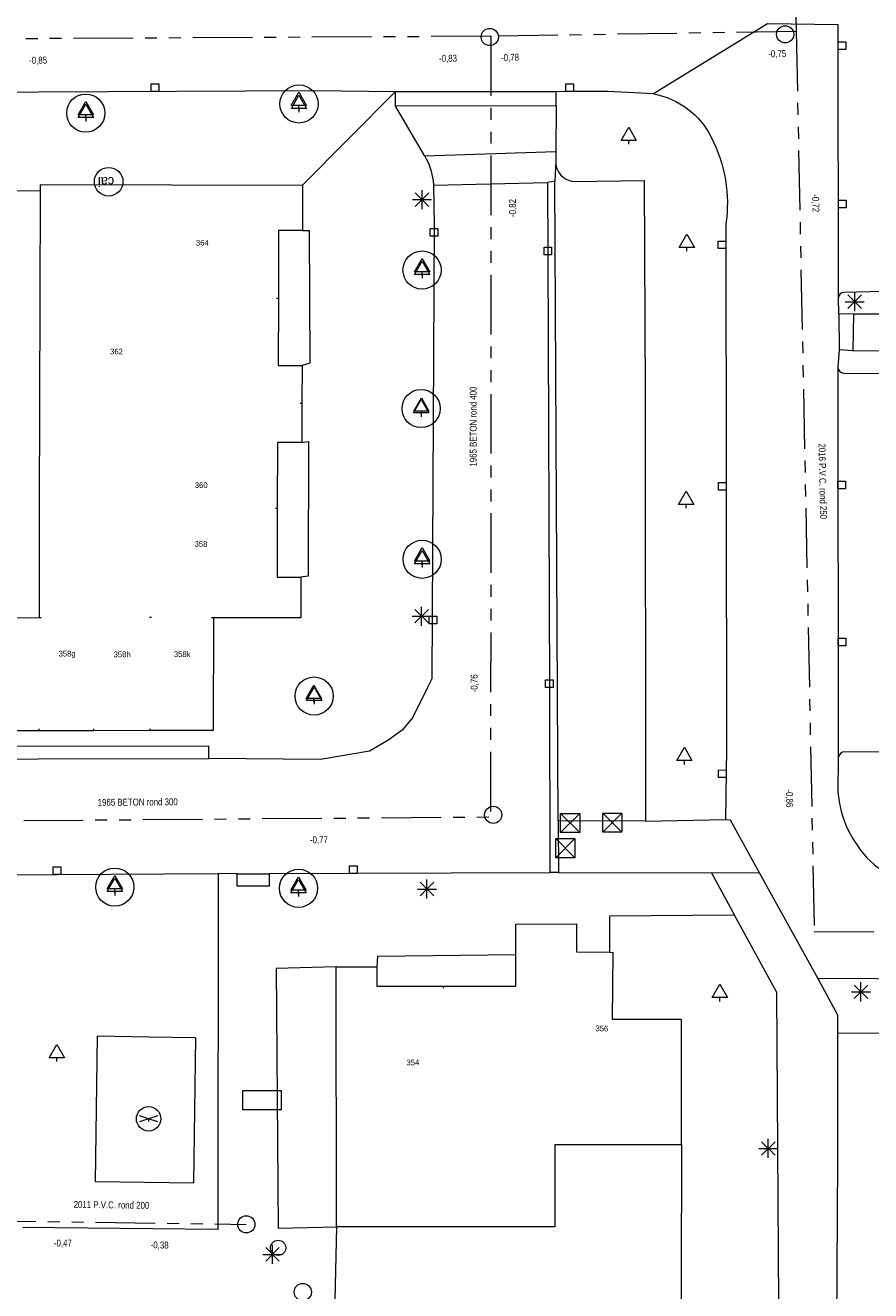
# Model space of a CAD drawing. Header units: millimetres. Extents: x 812 to 183790, y 13 to 580968.
# Tile 244 of 256: x 182697 to 182742, y 580863 to 580929. Entities that reach past the tile are written whole.
import ezdxf

# ---------------------------------------------------------------- set-up
doc = ezdxf.new("R2010")
doc.units = ezdxf.units.MM
doc.header["$LTSCALE"] = 5
for name, pattern in [('DGN1', [336.0003, 0, -336.0003]), ('DGN2', [448.0004, 224.0002, -224.0002]), ('PHANTOM2', [1.25, 0.625, -0.125, 0.125, -0.125, 0.125, -0.125])]:
    doc.linetypes.add(name, pattern=pattern)
for name, color, linetype, lineweight in [('000 BOB begin', 252, 'Continuous', 13), ('000 BOB eind', 252, 'Continuous', 13), ('000 Specificaties_S', 252, 'Continuous', 13), ('046 GEMENGD STELSEL', 252, 'PHANTOM2', 0), ('afsluitpaal', 252, 'Continuous', 9), ('bank', 252, 'Continuous', 9), ('beheer openbare ruimte groenbeheer', 252, 'Continuous', 9), ('beheer openbare ruimte wegbeheer', 252, 'Continuous', 9), ('boom', 252, 'Continuous', 9), ('boomspiegelpunt', 7, 'Continuous', 0), ('brandkraan -put', 252, 'Continuous', 9), ('cai-kast', 252, 'Continuous', 9), ('Hek overige scheiding', 252, 'Continuous', 9), ('hoofdgebouw', 252, 'Continuous', 9), ('huisnummerreeks BGT', 252, 'Continuous', 9), ('inspectie- rioolput', 252, 'Continuous', 9), ('kant verharding', 252, 'Continuous', 9), ('kolk', 252, 'Continuous', 9), ('lichtmast', 252, 'Continuous', 9)]:
    doc.layers.add(name, color=color, linetype=linetype, lineweight=lineweight)
for name, color, linetype, lineweight, true_color in [('dakrand', 1, 'Continuous', 0, 0xff0000), ('scheidingsmuur', 1, 'DGN1', 13, 0xff0000), ('speelvoorziening', 7, 'Continuous', 0, 0xe17000)]:
    doc.layers.add(name, color=color, linetype=linetype, lineweight=lineweight, true_color=true_color)
doc.styles.add('Arial Narrow', font='Arial Narrow.shx')
doc.styles.add('Styledgn000', font='dgn000.shx')

# ---------------------------------------------------------------- blocks, each defined once
blk = doc.blocks.new('BOOM24')
at = {"layer": 'boom', "color": 251, "linetype": 'Continuous', "lineweight": 0, "true_color": 0x696969}
blk.add_line((0, -0.433), (0, -0.233), dxfattribs=at)
at = {"layer": 'boom', "color": 251, "linetype": 'Continuous', "lineweight": 0, "true_color": 0x696969, "flags": 128}
blk.add_lwpolyline([(-0.4, -0.233), (0, 0.467), (0.4, -0.233), (-0.4, -0.233)], dxfattribs=at)
blk = doc.blocks.new('BOOM37')
at = {"layer": 'boom', "color": 251, "linetype": 'Continuous', "lineweight": 0, "true_color": 0x696969}
blk.add_line((0, -0.433), (0, -0.233), dxfattribs=at)
at = {"layer": 'boom', "color": 251, "linetype": 'Continuous', "lineweight": 0, "true_color": 0x696969, "flags": 128}
blk.add_lwpolyline([(-0.4, -0.233), (0, 0.467), (0.4, -0.233), (-0.4, -0.233)], dxfattribs=at)
blk = doc.blocks.new('SKOLK81')
at = {"layer": 'kolk', "color": 251, "linetype": 'Continuous', "lineweight": 0, "true_color": 0x696969, "flags": 128}
blk.add_lwpolyline([(-0.2, 0.4), (0.2, 0.4), (0.2, 0), (-0.2, 0), (-0.2, 0.4)], dxfattribs=at)
blk = doc.blocks.new('LANTP69')
at = {"layer": 'lichtmast', "color": 251, "linetype": 'Continuous', "lineweight": 0, "true_color": 0x696969}
for p, q in [((-0.5, 0), (0.5, 0.001)), ((0.354, -0.354), (-0.354, 0.354)), ((-0.354, -0.354), (0.354, 0.354)), ((0, -0.5), (0, 0.5))]:
    blk.add_line(p, q, dxfattribs=at)
blk = doc.blocks.new('SKOLK228')
at = {"layer": 'kolk', "color": 251, "linetype": 'Continuous', "lineweight": 0, "true_color": 0x696969, "flags": 128}
blk.add_lwpolyline([(-0.2, 0.4), (0.2, 0.4), (0.2, 0), (-0.2, 0), (-0.2, 0.4)], dxfattribs=at)
blk = doc.blocks.new('BRANDK11')
at = {"layer": 'brandkraan -put', "color": 251, "linetype": 'Continuous', "lineweight": 0, "true_color": 0x696969}
blk.add_circle((0, 0), 0.4, dxfattribs=at)
blk = doc.blocks.new('BOOM129')
at = {"layer": 'boom', "color": 251, "linetype": 'Continuous', "lineweight": 0, "true_color": 0x696969}
blk.add_line((0, -0.433), (0, -0.233), dxfattribs=at)
at = {"layer": 'boom', "color": 251, "linetype": 'Continuous', "lineweight": 0, "true_color": 0x696969, "flags": 128}
blk.add_lwpolyline([(-0.4, -0.233), (0, 0.467), (0.4, -0.233), (-0.4, -0.233)], dxfattribs=at)
blk = doc.blocks.new('BOOMKR29')
at = {"layer": 'boomspiegelpunt', "color": 251, "linetype": 'Continuous', "lineweight": 0, "true_color": 0x696969, "flags": 128}
for points in [[(-0.4, -0.233), (0, 0.467), (0.4, -0.233), (-0.4, -0.233)], [(0, -0.233), (0, -0.433)]]:
    blk.add_lwpolyline(points, dxfattribs=at)
at = {"layer": 'boomspiegelpunt', "color": 251, "linetype": 'Continuous', "lineweight": 0, "true_color": 0x696969}
blk.add_circle((0, 0), 1, dxfattribs=at)
blk = doc.blocks.new('SKOLK276')
at = {"layer": 'kolk', "color": 251, "linetype": 'Continuous', "lineweight": 0, "true_color": 0x696969, "flags": 128}
blk.add_lwpolyline([(-0.2, 0.4), (0.2, 0.4), (0.2, 0), (-0.2, 0), (-0.2, 0.4)], dxfattribs=at)
blk = doc.blocks.new('SPEEL3')
at = {"layer": 'speelvoorziening', "color": 251, "linetype": 'Continuous', "lineweight": 0, "true_color": 0x696969}
for p, q in [((0, 0), (-0.481, 0.16)), ((0, 0), (-0.481, -0.16)), ((0.481, 0.16), (0, 0)), ((0, 0), (0, -0.139)), ((0.481, -0.16), (0, 0))]:
    blk.add_line(p, q, dxfattribs=at)
blk.add_circle((0, 0), 0.641, dxfattribs=at)
blk = doc.blocks.new('BOOM193')
at = {"layer": 'boom', "color": 251, "linetype": 'Continuous', "lineweight": 0, "true_color": 0x696969}
blk.add_line((0, -0.433), (0, -0.233), dxfattribs=at)
at = {"layer": 'boom', "color": 251, "linetype": 'Continuous', "lineweight": 0, "true_color": 0x696969, "flags": 128}
blk.add_lwpolyline([(-0.4, -0.233), (0, 0.467), (0.4, -0.233), (-0.4, -0.233)], dxfattribs=at)
blk = doc.blocks.new('BOOM208')
at = {"layer": 'boom', "color": 251, "linetype": 'Continuous', "lineweight": 0, "true_color": 0x696969}
blk.add_line((0, -0.433), (0, -0.233), dxfattribs=at)
at = {"layer": 'boom', "color": 251, "linetype": 'Continuous', "lineweight": 0, "true_color": 0x696969, "flags": 128}
blk.add_lwpolyline([(-0.4, -0.233), (0, 0.467), (0.4, -0.233), (-0.4, -0.233)], dxfattribs=at)
blk = doc.blocks.new('BOOM239')
at = {"layer": 'boom', "color": 251, "linetype": 'Continuous', "lineweight": 0, "true_color": 0x696969}
blk.add_line((0, -0.433), (0, -0.233), dxfattribs=at)
at = {"layer": 'boom', "color": 251, "linetype": 'Continuous', "lineweight": 0, "true_color": 0x696969, "flags": 128}
blk.add_lwpolyline([(-0.4, -0.233), (0, 0.467), (0.4, -0.233), (-0.4, -0.233)], dxfattribs=at)
blk = doc.blocks.new('SKOLK318')
at = {"layer": 'kolk', "color": 251, "linetype": 'Continuous', "lineweight": 0, "true_color": 0x696969, "flags": 128}
blk.add_lwpolyline([(-0.2, 0.4), (0.2, 0.4), (0.2, 0), (-0.2, 0), (-0.2, 0.4)], dxfattribs=at)
blk = doc.blocks.new('SKOLK332')
at = {"layer": 'kolk', "color": 251, "linetype": 'Continuous', "lineweight": 0, "true_color": 0x696969, "flags": 128}
blk.add_lwpolyline([(0.4, 0.2), (0.4, -0.2), (0, -0.2), (0, 0.2), (0.4, 0.2)], dxfattribs=at)
blk = doc.blocks.new('SKOLK400')
at = {"layer": 'kolk', "color": 251, "linetype": 'Continuous', "lineweight": 0, "true_color": 0x696969, "flags": 128}
blk.add_lwpolyline([(0.4, 0.2), (0.4, -0.2), (0, -0.2), (0, 0.2), (0.4, 0.2)], dxfattribs=at)
blk = doc.blocks.new('BOOMKR54')
at = {"layer": 'boomspiegelpunt', "color": 251, "linetype": 'Continuous', "lineweight": 0, "true_color": 0x696969, "flags": 128}
for points in [[(-0.4, -0.233), (0, 0.467), (0.4, -0.233), (-0.4, -0.233)], [(0, -0.233), (0, -0.433)]]:
    blk.add_lwpolyline(points, dxfattribs=at)
at = {"layer": 'boomspiegelpunt', "color": 251, "linetype": 'Continuous', "lineweight": 0, "true_color": 0x696969}
blk.add_circle((0, 0), 1, dxfattribs=at)
blk = doc.blocks.new('ZBANK24')
at = {"layer": 'bank', "color": 251, "linetype": 'Continuous', "lineweight": 0, "true_color": 0x696969}
for p, q in [((-1, 0.5), (1, 0.5)), ((-1, -0.5), (-1, 0.5)), ((1, 0.5), (1, -0.5))]:
    blk.add_line(p, q, dxfattribs=at)
at = {"layer": 'bank', "color": 251, "linetype": 'DGN2', "lineweight": 0, "true_color": 0x696969}
blk.add_line((1, -0.5), (-1, -0.5), dxfattribs=at)
blk = doc.blocks.new('LANTP234')
at = {"layer": 'lichtmast', "color": 251, "linetype": 'Continuous', "lineweight": 0, "true_color": 0x696969}
for p, q in [((-0.5, 0), (0.5, 0.001)), ((0.354, -0.354), (-0.354, 0.354)), ((-0.354, -0.354), (0.354, 0.354)), ((0, -0.5), (0, 0.5))]:
    blk.add_line(p, q, dxfattribs=at)
blk = doc.blocks.new('BOOM402')
at = {"layer": 'boom', "color": 251, "linetype": 'Continuous', "lineweight": 0, "true_color": 0x696969}
blk.add_line((0, -0.433), (0, -0.233), dxfattribs=at)
at = {"layer": 'boom', "color": 251, "linetype": 'Continuous', "lineweight": 0, "true_color": 0x696969, "flags": 128}
blk.add_lwpolyline([(-0.4, -0.233), (0, 0.467), (0.4, -0.233), (-0.4, -0.233)], dxfattribs=at)
blk = doc.blocks.new('SKOLK560')
at = {"layer": 'kolk', "color": 251, "linetype": 'Continuous', "lineweight": 0, "true_color": 0x696969, "flags": 128}
blk.add_lwpolyline([(-0.2, 0.4), (0.2, 0.4), (0.2, 0), (-0.2, 0), (-0.2, 0.4)], dxfattribs=at)
blk = doc.blocks.new('SKOLK564')
at = {"layer": 'kolk', "color": 251, "linetype": 'Continuous', "lineweight": 0, "true_color": 0x696969, "flags": 128}
blk.add_lwpolyline([(0.403, 0.195), (0.397, -0.205), (-0.003, -0.2), (0.003, 0.2), (0.403, 0.195)], dxfattribs=at)
blk = doc.blocks.new('BOOM420')
at = {"layer": 'boom', "color": 251, "linetype": 'Continuous', "lineweight": 0, "true_color": 0x696969}
blk.add_line((0, -0.433), (0, -0.233), dxfattribs=at)
at = {"layer": 'boom', "color": 251, "linetype": 'Continuous', "lineweight": 0, "true_color": 0x696969, "flags": 128}
blk.add_lwpolyline([(-0.4, -0.233), (0, 0.467), (0.4, -0.233), (-0.4, -0.233)], dxfattribs=at)
blk = doc.blocks.new('BOOM456')
at = {"layer": 'boom', "color": 251, "linetype": 'Continuous', "lineweight": 0, "true_color": 0x696969}
blk.add_line((0, -0.433), (0, -0.233), dxfattribs=at)
at = {"layer": 'boom', "color": 251, "linetype": 'Continuous', "lineweight": 0, "true_color": 0x696969, "flags": 128}
blk.add_lwpolyline([(-0.4, -0.233), (0, 0.467), (0.4, -0.233), (-0.4, -0.233)], dxfattribs=at)
blk = doc.blocks.new('BOOM473')
at = {"layer": 'boom', "color": 251, "linetype": 'Continuous', "lineweight": 0, "true_color": 0x696969}
blk.add_line((0, -0.433), (0, -0.233), dxfattribs=at)
at = {"layer": 'boom', "color": 251, "linetype": 'Continuous', "lineweight": 0, "true_color": 0x696969, "flags": 128}
blk.add_lwpolyline([(-0.4, -0.233), (0, 0.467), (0.4, -0.233), (-0.4, -0.233)], dxfattribs=at)
blk = doc.blocks.new('SKOLK732')
at = {"layer": 'kolk', "color": 251, "linetype": 'Continuous', "lineweight": 0, "true_color": 0x696969, "flags": 128}
blk.add_lwpolyline([(0.4, 0.2), (0.4, -0.2), (0, -0.2), (0, 0.2), (0.4, 0.2)], dxfattribs=at)
blk = doc.blocks.new('RIOOLP281')
at = {"layer": 'inspectie- rioolput', "color": 251, "linetype": 'Continuous', "lineweight": 0, "true_color": 0x696969}
blk.add_circle((0, 0), 0.9, dxfattribs=at)
blk = doc.blocks.new('LANTP341')
at = {"layer": 'lichtmast', "color": 251, "linetype": 'Continuous', "lineweight": 0, "true_color": 0x696969}
for p, q in [((-0.5, 0), (0.5, 0.001)), ((0.354, -0.354), (-0.354, 0.354)), ((-0.354, -0.354), (0.354, 0.354)), ((0, -0.5), (0, 0.5))]:
    blk.add_line(p, q, dxfattribs=at)
blk = doc.blocks.new('BOOM561')
at = {"layer": 'boom', "color": 251, "linetype": 'Continuous', "lineweight": 0, "true_color": 0x696969}
blk.add_line((0, -0.433), (0, -0.233), dxfattribs=at)
at = {"layer": 'boom', "color": 251, "linetype": 'Continuous', "lineweight": 0, "true_color": 0x696969, "flags": 128}
blk.add_lwpolyline([(-0.4, -0.233), (0, 0.467), (0.4, -0.233), (-0.4, -0.233)], dxfattribs=at)
blk = doc.blocks.new('BOOMKR87')
at = {"layer": 'boomspiegelpunt', "color": 251, "linetype": 'Continuous', "lineweight": 0, "true_color": 0x696969, "flags": 128}
for points in [[(-0.4, -0.233), (0, 0.467), (0.4, -0.233), (-0.4, -0.233)], [(0, -0.233), (0, -0.433)]]:
    blk.add_lwpolyline(points, dxfattribs=at)
at = {"layer": 'boomspiegelpunt', "color": 251, "linetype": 'Continuous', "lineweight": 0, "true_color": 0x696969}
blk.add_circle((0, 0), 1, dxfattribs=at)
blk = doc.blocks.new('HINDER206')
at = {"layer": 'afsluitpaal', "color": 251, "linetype": 'Continuous', "lineweight": 0, "true_color": 0x696969}
for p, q in [((-0.5, 0.5), (0.5, -0.5)), ((0.5, 0.5), (-0.5, -0.5))]:
    blk.add_line(p, q, dxfattribs=at)
at = {"layer": 'afsluitpaal', "color": 251, "linetype": 'Continuous', "lineweight": 0, "true_color": 0x696969, "flags": 128}
blk.add_lwpolyline([(-0.5, 0.5), (0.5, 0.5), (0.5, -0.5), (-0.5, -0.5), (-0.5, 0.5)], dxfattribs=at)
blk = doc.blocks.new('BOOMKR93')
at = {"layer": 'boomspiegelpunt', "color": 251, "linetype": 'Continuous', "lineweight": 0, "true_color": 0x696969, "flags": 128}
for points in [[(-0.4, -0.233), (0, 0.467), (0.4, -0.233), (-0.4, -0.233)], [(0, -0.233), (0, -0.433)]]:
    blk.add_lwpolyline(points, dxfattribs=at)
at = {"layer": 'boomspiegelpunt', "color": 251, "linetype": 'Continuous', "lineweight": 0, "true_color": 0x696969}
blk.add_circle((0, 0), 1, dxfattribs=at)
blk = doc.blocks.new('BOOMKR96')
at = {"layer": 'boomspiegelpunt', "color": 251, "linetype": 'Continuous', "lineweight": 0, "true_color": 0x696969, "flags": 128}
for points in [[(-0.4, -0.233), (0, 0.467), (0.4, -0.233), (-0.4, -0.233)], [(0, -0.233), (0, -0.433)]]:
    blk.add_lwpolyline(points, dxfattribs=at)
at = {"layer": 'boomspiegelpunt', "color": 251, "linetype": 'Continuous', "lineweight": 0, "true_color": 0x696969}
blk.add_circle((0, 0), 1, dxfattribs=at)
blk = doc.blocks.new('HINDER225')
at = {"layer": 'afsluitpaal', "color": 251, "linetype": 'Continuous', "lineweight": 0, "true_color": 0x696969}
for p, q in [((-0.5, 0.5), (0.5, -0.5)), ((0.5, 0.5), (-0.5, -0.5))]:
    blk.add_line(p, q, dxfattribs=at)
at = {"layer": 'afsluitpaal', "color": 251, "linetype": 'Continuous', "lineweight": 0, "true_color": 0x696969, "flags": 128}
blk.add_lwpolyline([(-0.5, 0.5), (0.5, 0.5), (0.5, -0.5), (-0.5, -0.5), (-0.5, 0.5)], dxfattribs=at)
blk = doc.blocks.new('LANTP389')
at = {"layer": 'lichtmast', "color": 251, "linetype": 'Continuous', "lineweight": 0, "true_color": 0x696969}
for p, q in [((-0.5, 0), (0.5, 0.001)), ((0.354, -0.354), (-0.354, 0.354)), ((-0.354, -0.354), (0.354, 0.354)), ((0, -0.5), (0, 0.5))]:
    blk.add_line(p, q, dxfattribs=at)
blk = doc.blocks.new('BOOM628')
at = {"layer": 'boom', "color": 251, "linetype": 'Continuous', "lineweight": 0, "true_color": 0x696969}
blk.add_line((0, -0.433), (0, -0.233), dxfattribs=at)
at = {"layer": 'boom', "color": 251, "linetype": 'Continuous', "lineweight": 0, "true_color": 0x696969, "flags": 128}
blk.add_lwpolyline([(-0.4, -0.233), (0, 0.467), (0.4, -0.233), (-0.4, -0.233)], dxfattribs=at)
blk = doc.blocks.new('SKOLK882')
at = {"layer": 'kolk', "color": 251, "linetype": 'Continuous', "lineweight": 0, "true_color": 0x696969, "flags": 128}
blk.add_lwpolyline([(-0.2, 0.4), (0.2, 0.4), (0.2, 0), (-0.2, 0), (-0.2, 0.4)], dxfattribs=at)
blk = doc.blocks.new('RIOOLP366')
at = {"layer": 'inspectie- rioolput', "color": 251, "linetype": 'Continuous', "lineweight": 0, "true_color": 0x696969}
blk.add_circle((0, 0), 0.9, dxfattribs=at)
blk = doc.blocks.new('SKOLK976')
at = {"layer": 'kolk', "color": 251, "linetype": 'Continuous', "lineweight": 0, "true_color": 0x696969, "flags": 128}
blk.add_lwpolyline([(-0.2, 0.4), (0.2, 0.4), (0.2, 0), (-0.2, 0), (-0.2, 0.4)], dxfattribs=at)
blk = doc.blocks.new('LANTP432')
at = {"layer": 'lichtmast', "color": 251, "linetype": 'Continuous', "lineweight": 0, "true_color": 0x696969}
for p, q in [((-0.5, 0), (0.5, 0.001)), ((0.354, -0.354), (-0.354, 0.354)), ((-0.354, -0.354), (0.354, 0.354)), ((0, -0.5), (0, 0.5))]:
    blk.add_line(p, q, dxfattribs=at)
blk = doc.blocks.new('RIOOLP403')
at = {"layer": 'inspectie- rioolput', "color": 251, "linetype": 'Continuous', "lineweight": 0, "true_color": 0x696969}
blk.add_circle((0, 0), 0.9, dxfattribs=at)
blk = doc.blocks.new('SKOLK1051')
at = {"layer": 'kolk', "color": 251, "linetype": 'Continuous', "lineweight": 0, "true_color": 0x696969, "flags": 128}
blk.add_lwpolyline([(0.4, 0.2), (0.4, -0.2), (0, -0.2), (0, 0.2), (0.4, 0.2)], dxfattribs=at)
blk = doc.blocks.new('SKOLK1052')
at = {"layer": 'kolk', "color": 251, "linetype": 'Continuous', "lineweight": 0, "true_color": 0x696969, "flags": 128}
blk.add_lwpolyline([(0.4, 0.2), (0.4, -0.2), (0, -0.2), (0, 0.2), (0.4, 0.2)], dxfattribs=at)
blk = doc.blocks.new('BOOM769')
at = {"layer": 'boom', "color": 251, "linetype": 'Continuous', "lineweight": 0, "true_color": 0x696969}
blk.add_line((0, -0.433), (0, -0.233), dxfattribs=at)
at = {"layer": 'boom', "color": 251, "linetype": 'Continuous', "lineweight": 0, "true_color": 0x696969, "flags": 128}
blk.add_lwpolyline([(-0.4, -0.233), (0, 0.467), (0.4, -0.233), (-0.4, -0.233)], dxfattribs=at)
blk = doc.blocks.new('SKOLK1059')
at = {"layer": 'kolk', "color": 251, "linetype": 'Continuous', "lineweight": 0, "true_color": 0x696969, "flags": 128}
blk.add_lwpolyline([(-0.2, 0.4), (0.2, 0.4), (0.2, 0), (-0.2, 0), (-0.2, 0.4)], dxfattribs=at)
blk = doc.blocks.new('SKOLK1143')
at = {"layer": 'kolk', "color": 251, "linetype": 'Continuous', "lineweight": 0, "true_color": 0x696969, "flags": 128}
blk.add_lwpolyline([(0.4, 0.2), (0.4, -0.2), (0, -0.2), (0, 0.2), (0.4, 0.2)], dxfattribs=at)
blk = doc.blocks.new('BOOMKR120')
at = {"layer": 'boomspiegelpunt', "color": 251, "linetype": 'Continuous', "lineweight": 0, "true_color": 0x696969, "flags": 128}
for points in [[(-0.4, -0.233), (0, 0.467), (0.4, -0.233), (-0.4, -0.233)], [(0, -0.233), (0, -0.433)]]:
    blk.add_lwpolyline(points, dxfattribs=at)
at = {"layer": 'boomspiegelpunt', "color": 251, "linetype": 'Continuous', "lineweight": 0, "true_color": 0x696969}
blk.add_circle((0, 0), 1, dxfattribs=at)
blk = doc.blocks.new('BOOMKR121')
at = {"layer": 'boomspiegelpunt', "color": 251, "linetype": 'Continuous', "lineweight": 0, "true_color": 0x696969, "flags": 128}
for points in [[(-0.4, -0.233), (0, 0.467), (0.4, -0.233), (-0.4, -0.233)], [(0, -0.233), (0, -0.433)]]:
    blk.add_lwpolyline(points, dxfattribs=at)
at = {"layer": 'boomspiegelpunt', "color": 251, "linetype": 'Continuous', "lineweight": 0, "true_color": 0x696969}
blk.add_circle((0, 0), 1, dxfattribs=at)
blk = doc.blocks.new('HINDER327')
at = {"layer": 'afsluitpaal', "color": 251, "linetype": 'Continuous', "lineweight": 0, "true_color": 0x696969}
for p, q in [((-0.5, 0.5), (0.5, -0.5)), ((0.5, 0.5), (-0.5, -0.5))]:
    blk.add_line(p, q, dxfattribs=at)
at = {"layer": 'afsluitpaal', "color": 251, "linetype": 'Continuous', "lineweight": 0, "true_color": 0x696969, "flags": 128}
blk.add_lwpolyline([(-0.5, 0.5), (0.5, 0.5), (0.5, -0.5), (-0.5, -0.5), (-0.5, 0.5)], dxfattribs=at)
blk = doc.blocks.new('RIOOLP452')
at = {"layer": 'inspectie- rioolput', "color": 251, "linetype": 'Continuous', "lineweight": 0, "true_color": 0x696969}
blk.add_circle((0, 0), 0.9, dxfattribs=at)
blk = doc.blocks.new('RIOOLP453')
at = {"layer": 'inspectie- rioolput', "color": 251, "linetype": 'Continuous', "lineweight": 0, "true_color": 0x696969}
blk.add_circle((0, 0), 0.9, dxfattribs=at)
blk = doc.blocks.new('LANTP528')
at = {"layer": 'lichtmast', "color": 251, "linetype": 'Continuous', "lineweight": 0, "true_color": 0x696969}
for p, q in [((-0.5, 0), (0.5, 0.001)), ((0.354, -0.354), (-0.354, 0.354)), ((-0.354, -0.354), (0.354, 0.354)), ((0, -0.5), (0, 0.5))]:
    blk.add_line(p, q, dxfattribs=at)
blk = doc.blocks.new('LANTP534')
at = {"layer": 'lichtmast', "color": 251, "linetype": 'Continuous', "lineweight": 0, "true_color": 0x696969}
for p, q in [((-0.5, 0), (0.5, 0.001)), ((0.354, -0.354), (-0.354, 0.354)), ((-0.354, -0.354), (0.354, 0.354)), ((0, -0.5), (0, 0.5))]:
    blk.add_line(p, q, dxfattribs=at)
blk = doc.blocks.new('BOOMKR127')
at = {"layer": 'boomspiegelpunt', "color": 251, "linetype": 'Continuous', "lineweight": 0, "true_color": 0x696969, "flags": 128}
for points in [[(-0.4, -0.233), (0, 0.467), (0.4, -0.233), (-0.4, -0.233)], [(0, -0.233), (0, -0.433)]]:
    blk.add_lwpolyline(points, dxfattribs=at)
at = {"layer": 'boomspiegelpunt', "color": 251, "linetype": 'Continuous', "lineweight": 0, "true_color": 0x696969}
blk.add_circle((0, 0), 1, dxfattribs=at)
blk = doc.blocks.new('CAITR92')
at = {"layer": 'cai-kast', "color": 251, "linetype": 'Continuous', "lineweight": 0, "true_color": 0x696969}
blk.add_circle((-0.023, 0), 0.75, dxfattribs=at)
at = {"layer": 'cai-kast', "color": 251, "linetype": 'Continuous', "lineweight": 0, "true_color": 0x696969, "insert": (-0.16, 0), "char_height": 0.5, "attachment_point": 5, "rotation": 179.97579, "line_spacing_factor": 0.8, "style": 'Styledgn000'}
blk.add_mtext('{\\C251;cai}', dxfattribs=at)
blk = doc.blocks.new('BOOM943')
at = {"layer": 'boom', "color": 251, "linetype": 'Continuous', "lineweight": 0, "true_color": 0x696969}
blk.add_line((0, -0.433), (0, -0.233), dxfattribs=at)
at = {"layer": 'boom', "color": 251, "linetype": 'Continuous', "lineweight": 0, "true_color": 0x696969, "flags": 128}
blk.add_lwpolyline([(-0.4, -0.233), (0, 0.467), (0.4, -0.233), (-0.4, -0.233)], dxfattribs=at)

msp = doc.modelspace()

# ---------------------------------------------------------------- linework, layer by layer
at = {"layer": '046 GEMENGD STELSEL', "flags": 128}
for points in [[(182736.911, 580956.747), (182737.63, 580928.782)], [(182737.63, 580928.782), (182721.627, 580928.527)], [(182737.63, 580928.782), (182738.574, 580881.589)], [(182721.627, 580928.527), (182695.65, 580928.39)], [(182721.627, 580928.527), (182721.614, 580887.613)], [(182684.644, 580887.328), (182721.614, 580887.613)], [(182738.574, 580881.589), (182779.011, 580881.841)], [(182694.662, 580866.458), (182708.808, 580866.257)]]:
    msp.add_lwpolyline(points, dxfattribs=at)
at = {"layer": 'beheer openbare ruimte groenbeheer', "color": 251, "lineweight": 0, "true_color": 0x696969}
for points in [[(182731.637, 580870.42), (182731.597, 580870.43)], [(182731.604, 580856.147), (182731.637, 580870.42)]]:
    msp.add_lwpolyline(points, dxfattribs=at)
at = {"layer": 'beheer openbare ruimte wegbeheer', "color": 251, "lineweight": 0, "true_color": 0x696969}
for points in [[(182716.619, 580925.624), (182711.763, 580920.731)], [(182735.707, 580884.671), (182733.182, 580884.679)]]:
    msp.add_lwpolyline(points, dxfattribs=at)
at = {"layer": 'dakrand', "color": 251, "lineweight": 0, "true_color": 0x696969}
msp.add_lwpolyline([(182726.111, 580880.542), (182727.842, 580880.517)], dxfattribs=at)
at = {"layer": 'dakrand', "color": 251, "lineweight": 0, "true_color": 0x696969, "flags": 128}
msp.add_lwpolyline([(182727.842, 580880.517), (182728.026, 580880.514), (182727.976, 580877.005)], dxfattribs=at)
at = {"layer": 'Hek overige scheiding', "color": 251, "lineweight": 0, "true_color": 0x696969, "flags": 128}
for points in [[(182776.936, 580876.766), (182748.591, 580876.337), (182739.801, 580876.267)], [(182706.156, 580876.04), (182706.05, 580868.411), (182700.9, 580868.483), (182701.006, 580876.112)], [(182706.156, 580876.04), (182703.695, 580876.071), (182701.006, 580876.112)]]:
    msp.add_lwpolyline(points, dxfattribs=at)
at = {"layer": 'hoofdgebouw', "color": 251, "lineweight": 0, "true_color": 0x696969, "flags": 128}
for points in [[(182698.018, 580920.446), (182698.019, 580920.763), (182711.763, 580920.731)], [(182711.757, 580918.347), (182710.502, 580918.35), (182710.493, 580914.789)], [(182710.493, 580914.789), (182710.485, 580911.27), (182711.731, 580911.267)], [(182711.721, 580907.239), (182710.44, 580907.242), (182710.432, 580903.769)], [(182710.432, 580903.769), (182710.423, 580900.186), (182711.67, 580900.183)], [(182711.67, 580900.183), (182711.665, 580898.039), (182707.085, 580898.05)], [(182707.085, 580898.05), (182707.066, 580892.142), (182703.762, 580892.135)], [(182722.937, 580880.379), (182722.936, 580881.999), (182726.11, 580882), (182726.111, 580880.542)], [(182719.134, 580878.74), (182722.938, 580878.742), (182722.937, 580880.379)], [(182715.654, 580879.758), (182715.654, 580878.739), (182719.134, 580878.74)], [(182727.976, 580877.005), (182731.594, 580877.007), (182731.597, 580870.43)], [(182731.597, 580870.43), (182724.973, 580870.426), (182724.975, 580866.134), (182719.265, 580866.131)]]:
    msp.add_lwpolyline(points, dxfattribs=at)
at = {"layer": 'hoofdgebouw', "color": 251, "lineweight": 0, "true_color": 0x696969}
for points in [[(182711.763, 580920.731), (182711.757, 580918.347)], [(182698.005, 580914.785), (182698.018, 580920.446)], [(182697.992, 580909.285), (182698.005, 580914.785)], [(182711.731, 580911.267), (182711.726, 580909.288)], [(182697.979, 580903.766), (182697.992, 580909.285)], [(182711.726, 580909.288), (182711.721, 580907.239)], [(182697.966, 580898.071), (182697.979, 580903.766)], [(182694.828, 580898.049), (182697.966, 580898.071)], [(182697.961, 580892.123), (182694.808, 580892.117)], [(182700.812, 580892.129), (182697.961, 580892.123)], [(182703.762, 580892.135), (182700.812, 580892.129)], [(182713.528, 580879.757), (182715.654, 580879.758)], [(182713.535, 580866.128), (182713.528, 580879.757)], [(182719.265, 580866.131), (182713.535, 580866.128)]]:
    msp.add_lwpolyline(points, dxfattribs=at)
at = {"layer": 'kant verharding', "color": 251, "lineweight": 0, "true_color": 0x696969, "flags": 128}
for points in [[(182744.922, 580915.215), (182740.11, 580915.105, 0.379515), (182739.853, 580914.843), (182739.828, 580929.127), (182736.124, 580929.187), (182730.143, 580925.508, -0.239459), (182733.186, 580923.208, -0.158761), (182733.937, 580918.671), (182733.974, 580891.182), (182733.927, 580887.47), (182734.175, 580887.452), (182735.707, 580884.671), (182738.754, 580879.141)], [(182725.039, 580922.48), (182718.161, 580922.25), (182716.603, 580924.898), (182725.045, 580924.891), (182725.039, 580922.48), (182725.028, 580921.978, 0.396166), (182725.938, 580920.924), (182729.657, 580920.973), (182729.721, 580909.82), (182729.736, 580887.381), (182725.157, 580887.411), (182724.982, 580920.926), (182724.588, 580920.872), (182724.612, 580917.071), (182724.691, 580894.391), (182724.715, 580884.706), (182724.715, 580884.689), (182714.413, 580884.648), (182710.001, 580884.634), (182710.003, 580883.984), (182708.338, 580883.978), (182708.336, 580884.628), (182710.001, 580884.634)], [(182718.161, 580922.25, -0.101017), (182718.6, 580920.951), (182718.616, 580920.721), (182718.653, 580918.654), (182718.533, 580894.856), (182718.28, 580894.355), (182717.525, 580892.807), (182716.973, 580892.159), (182716.22, 580891.611), (182715.268, 580891.064), (182712.694, 580890.619), (182706.848, 580890.676)], [(182745.111, 580913.96), (182740.637, 580913.97), (182739.859, 580913.983), (182739.877, 580912.089), (182739.816, 580911.183), (182739.825, 580890.668), (182739.812, 580888.922, 0.177974), (182741.518, 580885.286, 0.15304), (182745.134, 580883.645)], [(182739.816, 580911.183, 0.406444), (182740.115, 580910.879), (182744.916, 580910.838), (182744.914, 580891.017), (182740.056, 580891.013, 0.293296), (182739.825, 580890.668)], [(182735.952, 580807.254), (182736.464, 580808.267), (182738.771, 580812.444), (182740.392, 580815.137, -0.007095), (182740.862, 580815.876, -0.028262), (182742.89, 580818.62, -0.022574), (182744.718, 580820.631, -0.005752), (182748.225, 580824.086), (182747.626, 580824.806), (182746.293, 580826.174), (182741.566, 580831.312), (182740.34, 580832.683), (182737.947, 580835.493), (182737.006, 580838.249), (182736.662, 580840.351), (182736.802, 580852.26), (182736.754, 580856.135), (182736.748, 580856.66), (182736.616, 580878.416), (182734.396, 580882.465), (182727.848, 580882.413), (182727.842, 580880.517)]]:
    msp.add_lwpolyline(points, format="xyb", dxfattribs=at)
for points in [[(182730.143, 580925.508), (182727.766, 580925.629), (182725.761, 580925.63), (182725.048, 580925.617), (182716.619, 580925.624), (182712.408, 580925.668), (182697.921, 580925.6), (182638.472, 580925.45), (182638.182, 580925.257), (182637.929, 580924.507), (182637.97, 580921.855), (182637.769, 580921.406), (182637.568, 580921.256), (182637.068, 580921.158), (182627.601, 580920.995), (182622.709, 580921)], [(182716.619, 580925.624), (182716.603, 580924.898)], [(182725.045, 580924.891), (182725.048, 580925.617)], [(182725.028, 580921.978), (182724.982, 580920.926)], [(182718.616, 580920.721), (182724.588, 580920.872)], [(182679.968, 580897.942), (182677.367, 580898.251), (182677.041, 580920.368), (182683.495, 580920.392), (182698.018, 580920.446)], [(182711.757, 580918.347), (182712.106, 580918.345), (182712.134, 580911.39), (182711.731, 580911.267)], [(182739.859, 580913.983), (182739.853, 580914.843)], [(182740.637, 580913.97), (182740.605, 580912.043), (182745.087, 580912.054), (182745.144, 580890.8), (182745.14, 580885.446), (182745.136, 580884.368), (182745.134, 580883.645)], [(182740.605, 580912.043), (182739.877, 580912.089)], [(182711.721, 580907.239), (182712.069, 580907.287), (182712.046, 580900.231), (182711.67, 580900.183)], [(182680.04, 580890.627), (182706.848, 580890.676), (182706.847, 580891.326), (182680.039, 580891.277)], [(182725.157, 580887.411), (182725.167, 580884.705), (182733.182, 580884.679), (182734.396, 580882.465)], [(182729.736, 580887.381), (182733.927, 580887.47)], [(182693.656, 580884.583), (182698.893, 580884.602), (182707.336, 580884.642), (182707.326, 580865.992), (182697.098, 580866.098)], [(182708.336, 580884.628), (182707.336, 580884.642)], [(182725.167, 580884.705), (182724.715, 580884.706)], [(182722.937, 580880.379), (182715.682, 580880.304), (182715.654, 580879.758)], [(182713.528, 580879.757), (182710.376, 580879.672), (182710.482, 580866.061), (182713.535, 580866.128), (182713.454, 580862.295)], [(182751.065, 580879.074), (182738.754, 580879.141), (182739.801, 580877.24), (182739.801, 580876.267), (182739.801, 580869.63), (182739.63, 580843.592), (182739.621, 580842.193), (182739.664, 580840.34), (182740.108, 580838.088), (182740.605, 580837.235), (182741.95, 580835.329)]]:
    msp.add_lwpolyline(points, dxfattribs=at)
at = {"layer": 'scheidingsmuur', "color": 251, "lineweight": 0, "ltscale": 0.1, "true_color": 0x696969}
for points in [[(182710.493, 580914.789), (182698.005, 580914.785)], [(182711.726, 580909.288), (182697.992, 580909.285)], [(182710.432, 580903.769), (182697.979, 580903.766)], [(182697.961, 580892.123), (182697.966, 580898.071)], [(182697.966, 580898.071), (182700.832, 580898.064)], [(182700.812, 580892.129), (182700.832, 580898.064)], [(182703.834, 580898.057), (182700.832, 580898.064)], [(182703.762, 580892.135), (182703.834, 580898.057)], [(182707.085, 580898.05), (182703.834, 580898.057)], [(182719.134, 580878.74), (182719.265, 580866.131)]]:
    msp.add_lwpolyline(points, dxfattribs=at)

# ---------------------------------------------------------------- block references
at = {"linetype": 'Continuous', "lineweight": 0, "xscale": 0.5, "yscale": 0.5}
for name, p in [('RIOOLP453', (182721.57, 580928.49)), ('RIOOLP366', (182737.05, 580928.63)), ('RIOOLP403', (182721.75, 580887.72)), ('RIOOLP281', (182708.808, 580866.257)), ('RIOOLP452', (182711.77, 580862.71))]:
    msp.add_blockref(name, p, dxfattribs=at)
at = {"color": 251, "linetype": 'Continuous', "lineweight": 0, "true_color": 0x696969}
for name, p in [('SKOLK732', (182739.83, 580928.037)), ('SKOLK228', (182704.026, 580925.629)), ('BOOMKR87', (182711.571, 580924.981)), ('SKOLK976', (182725.761, 580925.63)), ('BOOMKR93', (182700.396, 580924.501)), ('BOOM193', (182711.569, 580925.125)), ('BOOM208', (182700.399, 580924.644)), ('BOOM628', (182728.85, 580923.306)), ('CAITR92', (182701.619, 580920.905)), ('LANTP432', (182718.02, 580919.967)), ('SKOLK332', (182739.844, 580919.738)), ('SKOLK1059', (182718.651, 580918.055)), ('BOOM420', (182731.893, 580917.697)), ('SKOLK318', (182724.612, 580917.071)), ('SKOLK1143', (182733.539, 580917.598)), ('BOOMKR127', (182718.021, 580916.276)), ('BOOM456', (182718.027, 580916.42)), ('LANTP528', (182740.696, 580914.615)), ('BOOMKR29', (182717.97, 580909.018)), ('BOOM239', (182717.984, 580909.118)), ('SKOLK1052', (182733.556, 580904.947)), ('SKOLK400', (182739.819, 580905.015)), ('BOOM769', (182731.858, 580904.227)), ('BOOMKR120', (182718.023, 580901.117)), ('BOOM37', (182718.031, 580901.258)), ('LANTP341', (182717.999, 580898.13)), ('SKOLK276', (182718.593, 580897.73)), ('SKOLK1051', (182739.822, 580896.779)), ('BOOMKR121', (182712.363, 580893.946)), ('SKOLK560', (182724.691, 580894.391)), ('BOOM561', (182712.351, 580894.056)), ('BOOM473', (182731.767, 580890.797)), ('SKOLK564', (182733.558, 580889.875)), ('HINDER206', (182725.781, 580887.292)), ('HINDER327', (182727.997, 580887.317)), ('HINDER225', (182725.53, 580885.973)), ('SKOLK81', (182698.893, 580884.602)), ('BOOMKR54', (182701.918, 580883.932)), ('BOOMKR96', (182711.547, 580883.869)), ('SKOLK882', (182714.413, 580884.648)), ('BOOM24', (182701.92, 580884.073)), ('BOOM943', (182711.545, 580884.002)), ('LANTP234', (182718.277, 580883.831)), ('LANTP69', (182741.024, 580878.444)), ('BOOM129', (182733.629, 580878.372)), ('BOOM402', (182698.874, 580875.225)), ('ZBANK24', (182709.629, 580872.767)), ('SPEEL3', (182703.692, 580871.788)), ('LANTP534', (182736.166, 580870.236)), ('LANTP389', (182710.18, 580864.682)), ('BRANDK11', (182710.477, 580865.027))]:
    msp.add_blockref(name, p, dxfattribs=at)

# ---------------------------------------------------------------- texts
at = {"layer": '000 BOB begin', "char_height": 0.36, "attachment_point": 5, "line_spacing_factor": 0.6, "style": 'Arial Narrow'}
for s, insert, rotation in [('-0,83', (182719.382, 580927.343), 0.57296), ('-0,75', (182736.633, 580927.583), 1.14592), ('-0,82', (182722.791, 580919.527), 89.95437), ('-0,72', (182738.623, 580919.78), 271.19154), ('-0,47', (182699.197, 580865.241), 359.42704)]:
    msp.add_mtext(s, dxfattribs=dict(at, insert=insert, rotation=rotation))
at = {"layer": '000 BOB eind', "char_height": 0.36, "attachment_point": 5, "line_spacing_factor": 0.6, "style": 'Arial Narrow'}
for s, insert, rotation in [('-0,85', (182697.899, 580927.24), 0.57296), ('-0,78', (182722.631, 580927.392), 1.14592), ('-0,76', (182720.783, 580894.613), 89.95437), ('-0,86', (182737.248, 580888.584), 271.19154), ('-0,77', (182712.616, 580886.385), 0.57296), ('-0,38', (182704.27, 580865.141), 359.42704)]:
    msp.add_mtext(s, dxfattribs=dict(at, insert=insert, rotation=rotation))
at = {"layer": '000 Specificaties_S', "char_height": 0.36, "attachment_point": 5, "line_spacing_factor": 0.6, "style": 'Arial Narrow'}
for s, insert, rotation in [('1965 BETON rond 400', (182720.704, 580908.071), 89.98162), ('2016 P.V.C. rond 250', (182739.018, 580905.205), 271.14664), ('1965 BETON rond 300', (182703.12, 580888.387), 0.44168), ('2011 P.V.C. rond 200', (182701.744, 580867.274), 359.18594)]:
    msp.add_mtext(s, dxfattribs=dict(at, insert=insert, rotation=rotation))
at = {"layer": 'huisnummerreeks BGT', "color": 251, "linetype": 'Continuous', "lineweight": 0, "true_color": 0x696969, "char_height": 0.3, "attachment_point": 5, "line_spacing_factor": 0.8, "style": 'Styledgn000'}
for s, insert, rotation in [('{\\C251;364}', (182706.504, 580917.703), 359.9), ('{\\C251;362}', (182702.008, 580912.002), 359.9), ('{\\C251;360}', (182706.445, 580904.997), 359.9), ('{\\C251;358}', (182706.438, 580901.916), 359.9), ('{\\C251;358g}', (182699.421, 580896.126), 0.1), ('{\\C251;358h}', (182702.304, 580896.132), 0.1), ('{\\C251;358k}', (182705.451, 580896.139), 0.1), ('{\\C251;356}', (182727.445, 580876.522), 359.2)]:
    msp.add_mtext(s, dxfattribs=dict(at, insert=insert, rotation=rotation))
at = {"layer": 'huisnummerreeks BGT', "color": 251, "linetype": 'Continuous', "lineweight": 0, "true_color": 0x696969, "insert": (182717.539, 580874.74), "char_height": 0.3, "attachment_point": 5, "line_spacing_factor": 0.8, "style": 'Styledgn000'}
msp.add_mtext('{\\C251;354}', dxfattribs=at)

doc.saveas('drawing.dxf')
